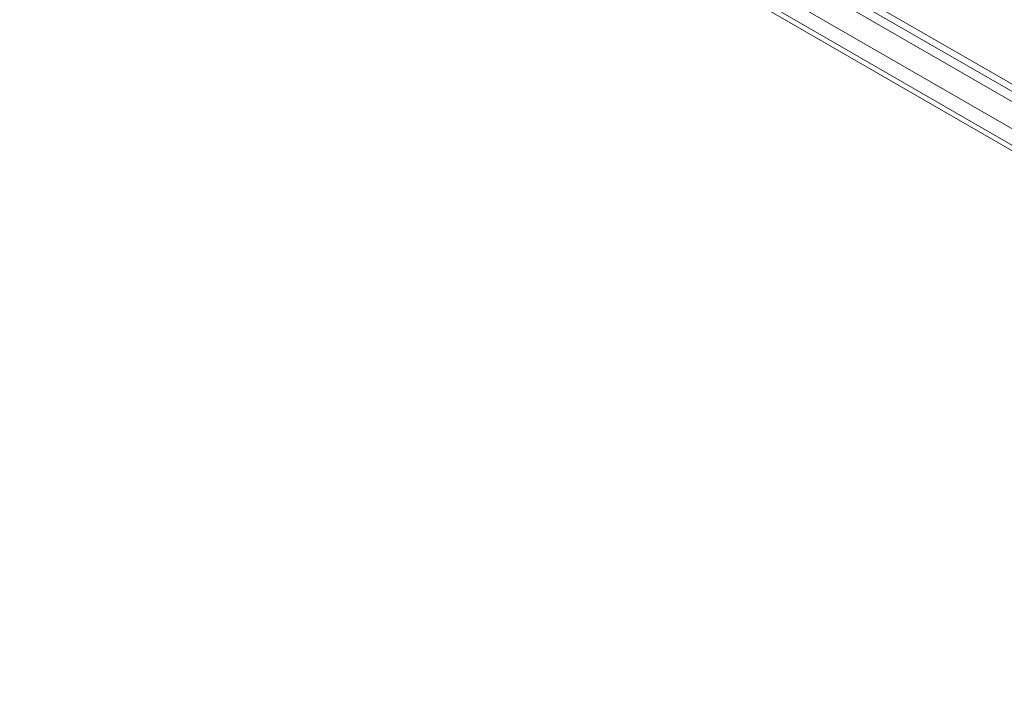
# Model space of a CAD drawing. Header units: millimetres. Extents: x 0 to 1118, y 0 to 864.
# Tile 182 of 256: x 150 to 179, y 605 to 626. Entities that reach past the tile are written whole.
import ezdxf

# ---------------------------------------------------------------- set-up
doc = ezdxf.new("R2010")
doc.units = ezdxf.units.MM

msp = doc.modelspace()

# ---------------------------------------------------------------- linework, layer by layer
at = {"color": 9, "linetype": 'Continuous', "lineweight": 0}
for p, q in [((208.9476, 606.7378), (76.1408, 683.4056)), ((76.6507, 682.5907), (208.6498, 606.3892)), ((208.2963, 605.7768), (76.2971, 681.9783)), ((76.2971, 681.484), (208.2963, 605.2825)), ((208.3998, 605.0536), (76.4007, 681.2551))]:
    msp.add_line(p, q, dxfattribs=at)
at = {"color": 7, "linetype": 'Continuous', "lineweight": 15}
for p, q in [((76.2754, 683.108), (209.0823, 606.4402)), ((76.7239, 681.0684), (208.4303, 605.0359))]:
    msp.add_line(p, q, dxfattribs=at)

doc.saveas('drawing.dxf')
